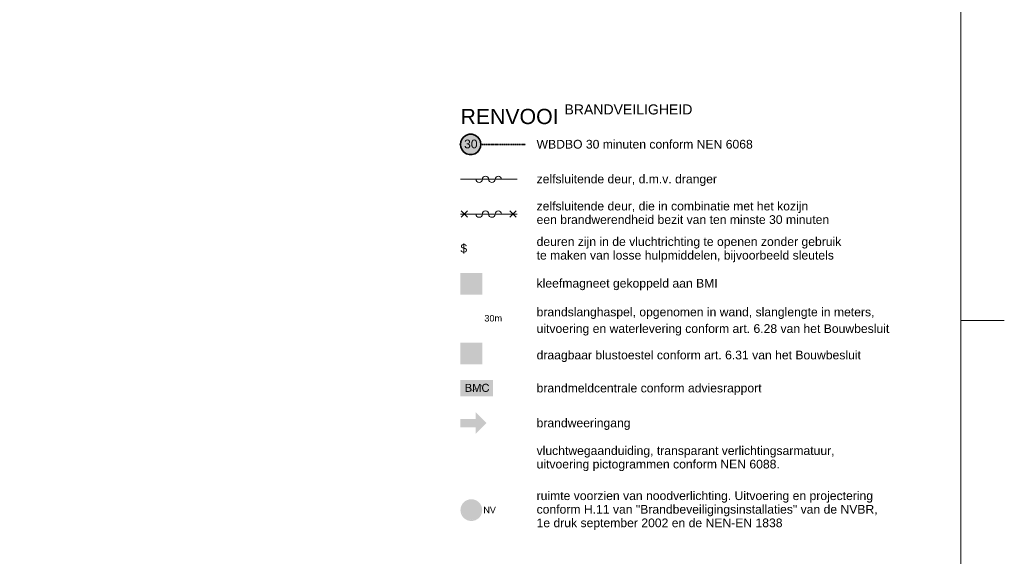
# Model space of a CAD drawing. Extents: x 0 to 92550, y 0 to 59400.
# Tile 104 of 105: x 61469 to 84100, y 24282 to 36609. Entities that reach past the tile are written whole.
import ezdxf
from ezdxf.xclip import XClip

# ---------------------------------------------------------------- set-up
doc = ezdxf.new("R2010")
doc.units = 0
doc.header["$MEASUREMENT"] = 0
doc.header["$XCLIPFRAME"] = 0
doc.linetypes.add('Streeplijn grof', pattern=[937.5, 625, -312.5])
doc.layers.add('ZZ B Bouwbesluitlijnen', color=7, linetype='Continuous')
doc.layers.add('ZZ Info_tekst Bouwbesluit', color=7, linetype='Continuous')
doc.styles.add('GENERATED_STYLE_1', font='arial.ttf')

# ---------------------------------------------------------------- blocks, each defined once
blk = doc.blocks.new('Drawing_4_4', base_point=(71600, 34743))
at = {"layer": 'ZZ B Bouwbesluitlijnen', "linetype": 'Continuous', "lineweight": 0, "true_color": 0x3f0000}
blk.add_hatch(color=18, dxfattribs=at).paths.add_polyline_path([(71600, 33743), (71604, 33702), (71614, 33662), (71632, 33625), (71655, 33592), (71684, 33563), (71718, 33539), (71755, 33522), (71794, 33511), (71835, 33508), (71876, 33511), (71916, 33522), (71953, 33539), (71986, 33563), (72015, 33592), (72039, 33625), (72056, 33662), (72067, 33702), (72070, 33743), (72067, 33784), (72056, 33823), (72039, 33860), (72015, 33894), (71986, 33923), (71953, 33947), (71916, 33964), (71876, 33975), (71835, 33978), (71794, 33975), (71755, 33964), (71718, 33947), (71684, 33923), (71655, 33894), (71632, 33860), (71614, 33823), (71604, 33784)])
at = {"layer": 'ZZ Info_tekst Bouwbesluit', "linetype": 'Continuous', "lineweight": 0, "true_color": 0xffffff}
for points in [[(71600, 30293), (72100, 30293), (72100, 30793), (71600, 30793)], [(71784, 28755), (71916, 28755), (71916, 29026, 0.414214), (71891, 29051), (71870, 29051), (71870, 29077), (71889, 29077), (71907, 29087), (71907, 29109), (71889, 29119), (71870, 29119), (71870, 29134), (71830, 29134), (71830, 29118), (71803, 29118), (71760, 29092, 0.267949), (71754, 29082), (71754, 29040), (71769, 29040), (71769, 29056), (71807, 29078), (71830, 29078), (71830, 29051), (71809, 29051, 0.414214), (71784, 29026)], [(72075, 25343, 1), (71625, 25343, 1)]]:
    blk.add_hatch(color=7, dxfattribs=at).paths.add_polyline_path(points)
at = {"layer": 'ZZ Info_tekst Bouwbesluit', "linetype": 'Continuous', "lineweight": 5}
h = blk.add_hatch(color=1, dxfattribs=at)
h.paths.add_polyline_path([(71600, 30793), (71600, 30293), (72100, 30293), (72100, 30793)])
h.paths.add_polyline_path([(71726, 30481), (71726, 30652, -0.414214), (71848, 30774), (71856, 30774, -0.414214), (71978, 30652), (71978, 30481), (71888, 30481), (71888, 30648, 0.414214), (71852, 30685, 0.414214), (71815, 30648), (71815, 30481)], flags=0)
h.paths.add_polyline_path([(71726, 30452), (71742, 30452, 0.941153), (71961, 30452), (71978, 30452, -0.948562)], flags=0)
h.paths.add_polyline_path([(71763, 30452), (71779, 30452, 0.912914), (71925, 30452), (71941, 30452, -0.928227)], flags=0)
h.paths.add_polyline_path([(71904, 30452, -0.881192), (71799, 30452), (71816, 30452, 0.83213), (71888, 30452)], flags=0)
for points in [[(71600, 28693), (72100, 28693), (72100, 29193), (71600, 29193)], [(71600, 27248), (71950, 27248), (71950, 27093), (72200, 27343), (71950, 27593), (71950, 27438), (71600, 27438)]]:
    blk.add_hatch(color=1, dxfattribs=at).paths.add_polyline_path(points)
at = {"layer": 'ZZ Info_tekst Bouwbesluit', "linetype": 'Continuous', "lineweight": 0, "true_color": 0xfe7f7f}
blk.add_hatch(color=11, dxfattribs=at).paths.add_polyline_path([(71600, 28330), (71600, 27955), (72350, 27955), (72350, 28330)])
at = {"layer": 'ZZ Info_tekst Bouwbesluit', "linetype": 'Continuous', "lineweight": 0, "true_color": 0x000000}
h = blk.add_hatch(color=18, dxfattribs=at)
h.paths.add_polyline_path([(71600, 28330), (71600, 27955), (72350, 27955), (72350, 28330)])
h.paths.add_polyline_path([(71613, 27969), (71613, 28317), (72309, 28317), (72188, 28257), (71777, 28051)], flags=0)
h.paths.add_polyline_path([(72337, 27968), (71641, 27968), (71782, 28039), (71809, 28052), (72211, 28253), (72315, 28305), (72337, 28316)], flags=0)
at = {"layer": 'ZZ Info_tekst Bouwbesluit', "linetype": 'Continuous', "lineweight": 0, "true_color": 0xfefefe}
blk.add_hatch(color=7, dxfattribs=at).paths.add_polyline_path([(71641, 27968), (72337, 27968), (72337, 28316)])
at = {"layer": 'ZZ Info_tekst Bouwbesluit', "linetype": 'Continuous', "lineweight": 0, "true_color": 0x000000}
h = blk.add_hatch(color=18, dxfattribs=at)
h.paths.add_polyline_path([(71787, 28060), (71798, 28061), (71808, 28062), (71816, 28063), (71827, 28067), (71836, 28073), (71844, 28080), (71850, 28090), (71853, 28097), (71855, 28105), (71855, 28114), (71854, 28124), (71851, 28133), (71846, 28142), (71840, 28149), (71831, 28154), (71821, 28158), (71829, 28163), (71835, 28169), (71840, 28175), (71845, 28186), (71847, 28197), (71846, 28206), (71843, 28214), (71839, 28222), (71834, 28229), (71827, 28234), (71819, 28239), (71810, 28242), (71799, 28244), (71785, 28244), (71716, 28244), (71716, 28060)])
h.paths.add_polyline_path([(71797, 28082), (71787, 28082), (71741, 28082), (71741, 28145), (71783, 28145), (71794, 28145), (71803, 28144), (71810, 28142), (71819, 28138), (71825, 28132), (71829, 28123), (71830, 28114), (71829, 28105), (71827, 28098), (71823, 28092), (71817, 28088), (71811, 28085), (71803, 28083)], flags=0)
h.paths.add_polyline_path([(71741, 28167), (71741, 28223), (71777, 28223), (71789, 28222), (71799, 28222), (71806, 28220), (71813, 28216), (71818, 28211), (71821, 28203), (71822, 28194), (71821, 28186), (71818, 28178), (71812, 28173), (71804, 28169), (71794, 28168), (71780, 28167)], flags=0)
at = {"layer": 'ZZ Info_tekst Bouwbesluit', "linetype": 'Continuous', "lineweight": 0, "true_color": 0x7f0000}
for points in [[(71879, 28102), (71862, 28093), (71858, 28085), (71851, 28074), (71879, 28087)], [(71921, 28123), (71921, 28108), (71936, 28116), (71932, 28129)], [(71991, 28158), (71967, 28146), (71972, 28134), (71985, 28141)], [(72102, 28214), (72073, 28199), (72073, 28185), (72093, 28195), (72093, 28196), (72099, 28208)]]:
    blk.add_hatch(color=16, dxfattribs=at).paths.add_polyline_path(points)
at = {"layer": 'ZZ Info_tekst Bouwbesluit', "linetype": 'Continuous', "lineweight": 0, "true_color": 0x000000}
for points in [[(71888, 28060), (71912, 28060), (71912, 28217), (71965, 28060), (71987, 28060), (72040, 28215), (72040, 28060), (72064, 28060), (72064, 28244), (72031, 28244), (71987, 28116), (71983, 28104), (71980, 28095), (71977, 28087), (71975, 28094), (71972, 28103), (71968, 28114), (71925, 28244), (71888, 28244)], [(72234, 28125), (72230, 28111), (72224, 28099), (72215, 28090), (72205, 28083), (72194, 28079), (72181, 28078), (72170, 28079), (72159, 28082), (72149, 28087), (72141, 28094), (72133, 28102), (72128, 28113), (72124, 28125), (72122, 28139), (72121, 28154), (72122, 28166), (72124, 28178), (72127, 28189), (72132, 28200), (72138, 28209), (72147, 28217), (72157, 28222), (72169, 28226), (72182, 28227), (72194, 28226), (72204, 28223), (72213, 28218), (72221, 28210), (72227, 28201), (72232, 28188), (72256, 28194), (72251, 28206), (72245, 28217), (72238, 28226), (72229, 28234), (72219, 28240), (72208, 28244), (72196, 28247), (72183, 28248), (72167, 28246), (72152, 28243), (72138, 28237), (72126, 28228), (72115, 28217), (72107, 28204), (72102, 28193), (72099, 28181), (72097, 28168), (72096, 28154), (72097, 28141), (72099, 28128), (72102, 28116), (72106, 28105), (72113, 28090), (72123, 28079), (72134, 28069), (72144, 28064), (72156, 28060), (72168, 28058), (72183, 28057), (72196, 28058), (72209, 28061), (72221, 28066), (72231, 28073), (72240, 28082), (72248, 28092), (72254, 28105), (72259, 28119)]]:
    blk.add_hatch(color=18, dxfattribs=at).paths.add_polyline_path(points)
at = {"layer": 'ZZ Info_tekst Bouwbesluit', "linetype": 'Continuous', "lineweight": 9}
h = blk.add_hatch(color=94, dxfattribs=at)
h.paths.add_polyline_path([(72100, 25343, 1), (71600, 25343, 1)])
h.paths.add_polyline_path([(71625, 25343, -0.178754), (71679, 25489), (71825, 25343), (71679, 25197, -0.178754)], flags=0)
h.paths.add_polyline_path([(71850, 25368), (71704, 25514, -0.369308), (71996, 25514)], flags=0)
h.paths.add_polyline_path([(71996, 25172, -0.369308), (71704, 25172), (71850, 25318)], flags=0)
h.paths.add_polyline_path([(71875, 25343), (72021, 25489, -0.178754), (72075, 25343, -0.178754), (72021, 25197)], flags=0)
for points in [[(72144, 25272), (72163, 25272), (72163, 25388), (72240, 25272), (72260, 25272), (72260, 25419), (72241, 25419), (72241, 25304), (72164, 25419), (72144, 25419)], [(72334, 25272), (72355, 25272), (72412, 25419), (72392, 25419), (72353, 25312), (72350, 25304), (72347, 25296), (72345, 25288), (72342, 25296), (72340, 25304), (72337, 25312), (72299, 25419), (72278, 25419)]]:
    blk.add_hatch(color=94, dxfattribs=at).paths.add_polyline_path(points)
at = {"layer": 'ZZ B Bouwbesluitlijnen', "color": 1, "linetype": 'Continuous', "lineweight": 35, "ltscale": 0.01}
for p, q in [((71738, 33957), (71681, 33921)), ((71802, 33976), (71738, 33957)), ((71869, 33976), (71802, 33976)), ((71933, 33957), (71869, 33976)), ((71989, 33921), (71933, 33957)), ((71610, 33809), (71600, 33743)), ((71600, 33743), (71610, 33677)), ((71637, 33870), (71610, 33809)), ((71681, 33921), (71637, 33870)), ((72033, 33870), (71989, 33921)), ((72061, 33809), (72033, 33870)), ((72070, 33743), (72061, 33809)), ((72061, 33677), (72070, 33743)), ((71610, 33677), (71637, 33616)), ((71637, 33616), (71681, 33565)), ((71681, 33565), (71738, 33529)), ((71738, 33529), (71802, 33510)), ((71802, 33510), (71869, 33510)), ((71869, 33510), (71933, 33529)), ((71933, 33529), (71989, 33565)), ((71989, 33565), (72033, 33616)), ((72033, 33616), (72061, 33677))]:
    blk.add_line(p, q, dxfattribs=at)
at = {"layer": 'ZZ B Bouwbesluitlijnen', "color": 1, "linetype": 'Streeplijn grof', "lineweight": 35, "ltscale": 0.01}
blk.add_line((72070, 33743), (73100, 33743), dxfattribs=at)
at = {"layer": 'ZZ B Bouwbesluitlijnen', "color": 1, "linetype": 'Continuous', "lineweight": 35, "ltscale": 0.01}
for p in [(71600, 33743), (72070, 33743)]:
    blk.add_point(p, dxfattribs=at)
at = {"layer": 'ZZ Info_tekst Bouwbesluit', "color": 7, "linetype": 'Continuous', "lineweight": 5, "ltscale": 0.01}
for p, q in [((71600, 32943), (72900, 32943)), ((71600, 32143), (72900, 32143)), ((71614, 32217), (71762, 32069)), ((71614, 32069), (71762, 32217)), ((72882, 32217), (72734, 32069)), ((72882, 32069), (72734, 32217))]:
    blk.add_line(p, q, dxfattribs=at)
for centre, start, end in [((72031, 32943), 180, 0), ((72177, 32943), 0, 180), ((72323, 32943), 180, 0), ((72469, 32943), 0, 180), ((72031, 32143), 180, 0), ((72177, 32143), 0, 180), ((72323, 32143), 180, 0), ((72469, 32143), 0, 180)]:
    blk.add_arc(centre, 73, start, end, dxfattribs=at)
at = {"color": 7, "linetype": 'Continuous', "lineweight": 5, "style": 'GENERATED_STYLE_1'}
for s, insert, char_height, attachment_point in [('\\A1;{\\pql;\\fArial|b0|i0|c0|p0;\\W1.000000;RENVOOI\\fArial|b0|i0|c0|p0;\\H0.999978x;\\W1.000000; \\fArial|b0|i0|c0|p0;\\W1.000000;\\A1{\\H.66x;\\SBRANDVEILIGHEID^  ;}}', (71600, 34663), 350, 1), ('\\A1;{\\pql;\\fArial|b0|i0|c0|p0;\\W1.000000;WBDBO 30 minuten conform NEN 6068}', (73350, 33747), 200, 4), ('\\A1;{\\pql;\\pt987.778,1975.56,2963.33,3951.11,4938.89,5926.67,6914.44,7902.22,8890,9877.78;\\fArial|b0|i0|c0|p0;\\W1.000000;zelfsluitende deur, d.m.v. dranger}', (73350, 32920), 200, 4), ('\\A1;{\\pql;\\pt987.778,1975.56,2963.33,3951.11,4938.89,5926.67,6914.44,7902.22,8890,9877.78;\\fArial|b0|i0|c0|p0;\\W1.000000;kleefmagneet gekoppeld aan BMI}', (73350, 30525), 200, 4), ('\\A1;{\\pql;\\fArial|b0|i0|c0|p0;\\W1.000000;draagbaar blustoestel conform \\fHelvetica|b0|i0|c0|p0;\\W1.000000;art. 6.31 van het Bouwbesluit}', (73350, 28876), 200, 4), ('\\A1;{\\pql;\\fArial|b0|i0|c0|p0;\\W1.000000;brandmeldcentrale conform adviesrapport}', (73350, 28117), 200, 4), ('\\A1;{\\pql;\\fArial|b0|i0|c0|p0;\\W1.000000;brandweeringang}', (73350, 27316), 200, 4)]:
    blk.add_mtext(s, dxfattribs=dict(at, insert=insert, char_height=char_height, attachment_point=attachment_point))
at = {"color": 7, "linetype": 'Continuous', "lineweight": 5, "char_height": 200, "attachment_point": 4, "style": 'GENERATED_STYLE_1'}
for s, insert, line_spacing_factor in [('\\A1;{\\pql;\\pt987.778,1975.56,2963.33,3951.11,4938.89,5926.67,6914.44,7902.22,8890,9877.78;\\fArial|b0|i0|c0|p0;\\W1.000000;zelfsluitende deur, die in combinatie met het kozijn \\P\\pql;\\pt987.778,1975.56,2963.33,3951.11,4938.89,5926.67,6914.44,7902.22,8890,9877.78;\\fArial|b0|i0|c0|p0;\\W1.000000;een brandwerendheid bezit van ten minste 30 minuten}', (73350, 32171), 0.931352), ('\\A1;{\\pql;\\pt987.778,1975.56,2963.33,3951.11,4938.89,5926.67,6914.44,7902.22,8890,9877.78;\\fArial|b0|i0|c0|p0;\\W1.000000;deuren zijn in de vluchtrichting te openen zonder gebruik \\P\\pql;\\pt987.778,1975.56,2963.33,3951.11,4938.89,5926.67,6914.44,7902.22,8890,9877.78;\\fArial|b0|i0|c0|p0;\\W1.000000;te maken van losse hulpmiddelen, bijvoorbeeld sleutels}', (73350, 31325), 0.940384), ('\\A1;{\\pql;\\fArial|b0|i0|c0|p0;\\W1.000000;brandslanghaspel, opgenomen in wand, slanglengte in meters,\\P\\pql;\\pt1270,2540,3810,5080,6350,7620,8890,10160,11430,12700,13970;\\fHelvetica|b0|i0|c0|p0;\\W1.000000;uitvoering en waterlevering conform art. 6.28 van het Bouwbesluit}', (73350, 29674), 1.144325), ('\\A1;{\\pql;\\fArial|b0|i0|c0|p0;\\W1.000000;vluchtwegaanduiding, transparant verlichtingsarmatuur,\\P\\pql;\\fArial|b0|i0|c0|p0;\\W1.000000;uitvoering pictogrammen conform NEN 6088.}', (73350, 26525), 0.930913), ('\\A1;{\\pql;\\pt987.778,1975.56,2963.33,3951.11,4938.89,5926.67,6914.44,7902.22,8890,9877.78;\\fArial|b0|i0|c0|p0;\\W1.000000;ruimte voorzien van noodverlichting. Uitvoering en projectering \\P\\pql;\\pt987.778,1975.56,2963.33,3951.11,4938.89,5926.67,6914.44,7902.22,8890,9877.78;\\fArial|b0|i0|c0|p0;\\W1.000000;conform H.11 van "Brandbeveiligingsinstallaties" van de NVBR, \\P\\pql;\\pt987.778,1975.56,2963.33,3951.11,4938.89,5926.67,6914.44,7902.22,8890,9877.78;\\fArial|b0|i0|c0|p0;\\W1.000000;1e druk september 2002 en de NEN-EN 1838}', (73350, 25332), 0.935712)]:
    blk.add_mtext(s, dxfattribs=dict(at, insert=insert, line_spacing_factor=line_spacing_factor))
at = {"layer": 'ZZ B Bouwbesluitlijnen', "color": 1, "linetype": 'Continuous', "lineweight": 35, "insert": (71683, 33753), "char_height": 200, "attachment_point": 4, "style": 'GENERATED_STYLE_1'}
blk.add_mtext('\\A1;{\\pql;\\fArial|b0|i0|c0|p0;\\W1.000000;30}', dxfattribs=at)
at = {"layer": 'ZZ Info_tekst Bouwbesluit', "color": 7, "linetype": 'Continuous', "lineweight": 5, "insert": (71676, 31347), "char_height": 200, "attachment_point": 5, "style": 'GENERATED_STYLE_1'}
blk.add_mtext('\\A1;{\\pqc;\\fArial|b0|i0|c0|p0;\\W1.000000;$}', dxfattribs=at)
at = {"layer": 'ZZ Info_tekst Bouwbesluit', "color": 7, "linetype": 'Continuous', "lineweight": 9, "insert": (72150, 29750), "char_height": 150, "attachment_point": 4, "style": 'GENERATED_STYLE_1'}
blk.add_mtext('\\A1;{\\pql;\\fArial|b0|i0|c0|p0;\\W1.000000;30m}', dxfattribs=at)

msp = doc.modelspace()

# ---------------------------------------------------------------- linework, layer by layer
at = {"color": 7, "linetype": 'Continuous', "lineweight": 5, "ltscale": 0.01}
msp.add_line((83100, 29700), (84100, 29700), dxfattribs=at)
at = {"color": 7, "linetype": 'Continuous', "lineweight": 15, "ltscale": 0.01, "flags": 128}
msp.add_lwpolyline([(1000, 58400), (83100, 58400), (83100, 1000), (1000, 1000)], close=True, dxfattribs=at)

# ---------------------------------------------------------------- block references
at = {"color": 7, "linetype": 'Continuous', "lineweight": 25, "ltscale": 0.01}
ref = msp.add_blockref('Drawing_4_4', (71600, 34743), dxfattribs=at)
XClip(ref).set_block_clipping_path([(71600, 24876.249678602), (81542.7854476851, 34742.8568359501)])

doc.saveas('drawing.dxf')
